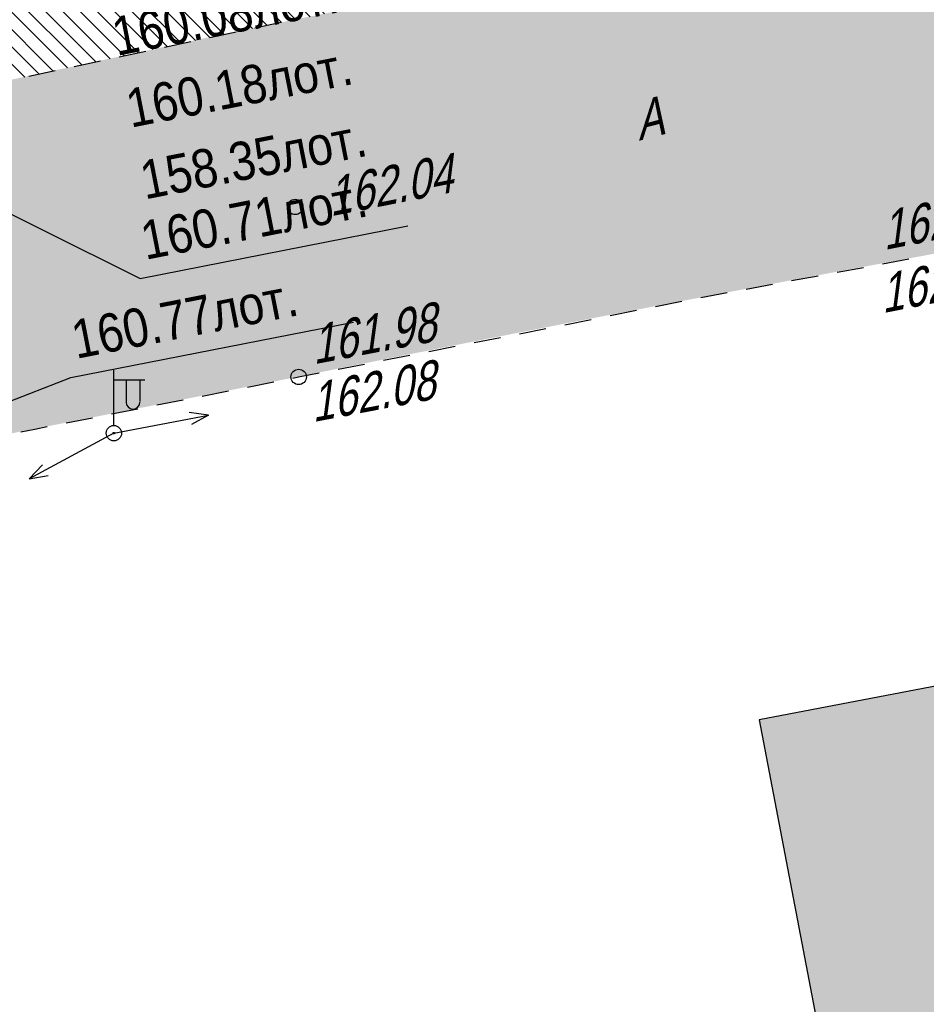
# Model space of a CAD drawing. Header units: millimetres. Extents: x 4385 to 11928, y 17253 to 36963.
# Tile 19 of 256: x 5899 to 5923, y 18414 to 18439. Entities that reach past the tile are written whole.
import ezdxf
from ezdxf.enums import TextEntityAlignment as Align

# ---------------------------------------------------------------- set-up
doc = ezdxf.new("R2010")
doc.units = ezdxf.units.MM
for name, color, linetype, lineweight in [('Геоподоснова_34179-21 от 9.08.21$0$Водосток', 7, 'Continuous', 25), ('Геоподоснова_34179-21 от 9.08.21$0$Горизонтали', 7, 'Continuous', 25), ('Геоподоснова_34179-21 от 9.08.21$0$Граница улицы', 7, 'Continuous', 25), ('Геоподоснова_34179-21 от 9.08.21$0$Фонари', 7, 'Continuous', 25)]:
    doc.layers.add(name, color=color, linetype=linetype, lineweight=lineweight)
doc.layers.add('ГП_дороги_штриховка_сущ', color=7, linetype='Continuous', lineweight=0, true_color=0xc8d0d0, transparency=0.6)
doc.layers.add('ГП_тротуары_штриховка_сущ', color=7, linetype='Continuous', lineweight=0, true_color=0xba8573, transparency=0.6)
doc.layers.add('ГП_здан_сущ', color=7, linetype='Continuous')
doc.layers.add('ГП_здан_сущ_штриховка', color=253, linetype='Continuous', lineweight=0, true_color=0x828282)
doc.styles.add('Геоподоснова_34179-21 от 9.08.21$0$Style-RUSSIAN_1251', font='RUSSIAN_1251.shx')
doc.styles.add('Геоподоснова_34179-21 от 9.08.21$0$Style-RUSSIAN_1251 I 0.32289', font='RUSSIAN_1251.shx', dxfattribs={"oblique": 18.5})

# ---------------------------------------------------------------- blocks, each defined once
blk = doc.blocks.new('Геоподоснова_34179-21 от 9.08.21$0$PIKET_13')
at = {"layer": 'Геоподоснова_34179-21 от 9.08.21$0$Горизонтали', "color": 7, "linetype": 'Continuous', "lineweight": 25}
blk.add_arc((0, 0), 0.2, 0, 359.999994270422, dxfattribs=at)
blk = doc.blocks.new('Геоподоснова_34179-21 от 9.08.21$0$FONAR5')
at = {"layer": 'Геоподоснова_34179-21 от 9.08.21$0$Фонари', "color": 7, "linetype": 'Continuous', "lineweight": 25}
for p, q in [((0.00300000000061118, 0.2000000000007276), (0.00300000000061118, 1.640999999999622)), ((0.01700000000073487, 1.38799999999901), (0.805000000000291, 1.38799999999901)), ((0.3220000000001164, 1.370999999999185), (0.3220000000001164, 0.815999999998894)), ((0.6760000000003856, 1.378000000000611), (0.6760000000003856, 0.8230000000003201))]:
    blk.add_line(p, q, dxfattribs=at)
for centre, radius, start, end in [((0.4960000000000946, 0.808999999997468), 0.181, 180, 0), ((0, 0), 0.2, 0, 359.999994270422), ((0, 0), 0.02, 0, 359.999994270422)]:
    blk.add_arc(centre, radius, start, end, dxfattribs=at)
blk = doc.blocks.new('Геоподоснова_34179-21 от 9.08.21$0$STRFON')
at = {"layer": 'Геоподоснова_34179-21 от 9.08.21$0$Фонари', "color": 7, "linetype": 'Continuous', "lineweight": 25, "flags": 128}
for points in [[(3.637978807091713e-12, 3.637978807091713e-12), (2.500128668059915, -0.0001795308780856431)], [(2.500128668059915, -0.0001795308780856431), (2.024728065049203, 0.1567013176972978)], [(2.500128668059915, -0.0001795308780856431), (2.024824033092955, -0.1555945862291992)]]:
    blk.add_lwpolyline(points, dxfattribs=at)
blk = doc.blocks.new('Геоподоснова_34179-21 от 9.08.21$0$STRFON_1')
at = {"layer": 'Геоподоснова_34179-21 от 9.08.21$0$Фонари', "color": 7, "linetype": 'Continuous', "lineweight": 25, "flags": 128}
for points in [[(1.818989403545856e-12, 3.637978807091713e-12), (2.50038189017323, 0.0004216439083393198)], [(2.50038189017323, 0.0004216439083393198), (2.024602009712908, -0.156189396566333)], [(2.50038189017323, 0.0004216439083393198), (2.025350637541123, 0.1572234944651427)]]:
    blk.add_lwpolyline(points, dxfattribs=at)
blk = doc.blocks.new('Геоподоснова_34179-21 от 9.08.21$0$PIKET_15')
at = {"layer": 'Геоподоснова_34179-21 от 9.08.21$0$Горизонтали', "color": 7, "linetype": 'Continuous', "lineweight": 25}
blk.add_arc((0, 0), 0.2, 0, 359.999994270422, dxfattribs=at)
blk = doc.blocks.new('Геоподоснова_34179-21 от 9.08.21$0$msdElementTypeLineString_87')
at = {"layer": 'Геоподоснова_34179-21 от 9.08.21$0$Граница улицы', "color": 7, "linetype": 'Continuous', "lineweight": 25}
for p, q in [((34.389963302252, 8.40692427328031), (35.07862106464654, 8.53406227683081)), ((33.20961460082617, 8.189011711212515), (33.89827236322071, 8.316149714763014)), ((32.02926589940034, 7.971099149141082), (32.71792366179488, 8.098237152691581)), ((30.84891719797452, 7.753186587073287), (31.53757496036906, 7.880324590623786)), ((28.49171013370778, 7.299292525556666), (29.17817476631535, 7.437784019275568)), ((29.66856849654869, 7.535274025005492), (30.35722625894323, 7.662412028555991)), ((27.31512042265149, 7.06192025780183), (28.00158505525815, 7.200411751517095)), ((26.13853071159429, 6.824547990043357), (26.82499534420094, 6.963039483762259)), ((24.96064795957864, 6.593680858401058), (25.64789326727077, 6.728244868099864)), ((23.78272018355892, 6.363040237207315), (24.46996549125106, 6.497604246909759)), ((22.6047924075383, 6.132399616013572), (23.29203771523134, 6.266963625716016)), ((21.42686463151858, 5.901758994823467), (22.11410993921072, 6.036323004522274)), ((20.24893685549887, 5.671118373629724), (20.93618216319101, 5.805682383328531)), ((17.89358552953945, 5.207275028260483), (18.58057051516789, 5.343161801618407)), ((15.53862235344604, 4.741459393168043), (16.22560733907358, 4.877346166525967)), ((16.71610394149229, 4.974367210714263), (17.40308892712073, 5.110253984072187)), ((14.36114076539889, 4.508551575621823), (15.04812575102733, 4.644438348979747)), ((13.18365917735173, 4.275643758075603), (13.87064416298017, 4.411530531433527))]:
    blk.add_line(p, q, dxfattribs=at)
at = {"layer": 'Геоподоснова_34179-21 от 9.08.21$0$Граница улицы', "color": 7, "linetype": 'Continuous', "lineweight": 25, "flags": 128}
for points in [[(19.07106711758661, 5.440182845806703), (19.22422858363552, 5.470478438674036), (19.75825438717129, 5.575041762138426)], [(12.00617758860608, 4.042735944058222), (12.36624304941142, 4.113957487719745), (12.69316257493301, 4.178622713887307)]]:
    blk.add_lwpolyline(points, dxfattribs=at)
blk = doc.blocks.new('Геоподоснова_34179-21 от 9.08.21$0$msdElementTypeLineString_105')
at = {"layer": 'Геоподоснова_34179-21 от 9.08.21$0$Граница улицы', "color": 7, "linetype": 'Continuous', "lineweight": 25}
for p, q in [((22.57329168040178, 2.321311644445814), (23.25829011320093, 2.468279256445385)), ((21.3994187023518, 2.069455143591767), (22.08441713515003, 2.216422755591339)), ((20.22554572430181, 1.817598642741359), (20.91054415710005, 1.964566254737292)), ((19.05167274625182, 1.565742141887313), (19.73667117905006, 1.712709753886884)), ((17.87779976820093, 1.313885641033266), (18.56279820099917, 1.460853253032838)), ((16.70392679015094, 1.062029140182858), (17.38892522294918, 1.208996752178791))]:
    blk.add_line(p, q, dxfattribs=at)
blk = doc.blocks.new('Геоподоснова_34179-21 от 9.08.21$0$DIMTXT_3')
at = {"layer": 'Геоподоснова_34179-21 от 9.08.21$0$Водосток', "color": 30, "linetype": 'Continuous', "lineweight": 25}
for q in [(0.904556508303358, 0.2329759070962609), (0.8951231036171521, -0.2669360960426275)]:
    blk.add_line((0, 0), q, dxfattribs=at)
at = {"layer": 'Геоподоснова_34179-21 от 9.08.21$0$Водосток', "color": 30, "linetype": 'Continuous', "lineweight": 25, "flags": 128}
blk.add_lwpolyline([(0, 0), (13.96984984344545, -0.2636128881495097), (21.34812765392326, 1.186207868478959)], dxfattribs=at)
at = {"layer": 'Геоподоснова_34179-21 от 9.08.21$0$Водосток', "color": 30, "linetype": 'Continuous', "lineweight": 25, "style": 'Геоподоснова_34179-21 от 9.08.21$0$Style-RUSSIAN_1251', "width": 0.8999982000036}
for s, p in [('159.88лот.', (13.91105098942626, 1.20256360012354)), ('160.08лот.', (14.2773930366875, -0.6617864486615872)), ('160.18лот.', (14.64373508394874, -2.526136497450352)), ('158.35лот.', (15.01007713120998, -4.390486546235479))]:
    blk.add_text(s, height=1.000002, rotation=11.11689999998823, dxfattribs=at).set_placement(p, align=Align.TOP_LEFT)
blk = doc.blocks.new('Геоподоснова_34179-21 от 9.08.21$0$DIMTXT_4')
at = {"layer": 'Геоподоснова_34179-21 от 9.08.21$0$Водосток', "color": 30, "linetype": 'Continuous', "lineweight": 25}
for q in [(0.748321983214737, 0.5590299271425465), (0.9294375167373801, 0.09298468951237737)]:
    blk.add_line((0, 0), q, dxfattribs=at)
at = {"layer": 'Геоподоснова_34179-21 от 9.08.21$0$Водосток', "color": 30, "linetype": 'Continuous', "lineweight": 25, "flags": 128}
blk.add_lwpolyline([(0, 0), (3.917086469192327, 1.522266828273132), (11.26032869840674, 2.965203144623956)], dxfattribs=at)
at = {"layer": 'Геоподоснова_34179-21 от 9.08.21$0$Водосток', "color": 30, "linetype": 'Continuous', "lineweight": 25, "style": 'Геоподоснова_34179-21 от 9.08.21$0$Style-RUSSIAN_1251', "width": 0.8999982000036}
blk.add_text('160.77лот.', height=1.000002, rotation=11.1168999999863, dxfattribs=at).set_placement((3.85828761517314, 2.988443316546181), align=Align.TOP_LEFT)
blk = doc.blocks.new('Геоподоснова_34179-21 от 9.08.21$0$DIMTXT_11')
at = {"layer": 'Геоподоснова_34179-21 от 9.08.21$0$Водосток', "color": 30, "linetype": 'Continuous', "lineweight": 25}
for q in [(0.694142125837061, -0.6250335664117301), (0.9170618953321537, -0.1774759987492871)]:
    blk.add_line((2.728484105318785e-12, 0), q, dxfattribs=at)
at = {"layer": 'Геоподоснова_34179-21 от 9.08.21$0$Водосток', "color": 30, "linetype": 'Continuous', "lineweight": 25, "flags": 128}
blk.add_lwpolyline([(0, 0), (7.695215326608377, -3.832837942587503), (14.64907749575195, -2.466414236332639)], dxfattribs=at)
at = {"layer": 'Геоподоснова_34179-21 от 9.08.21$0$Водосток', "color": 30, "linetype": 'Continuous', "lineweight": 25, "style": 'Геоподоснова_34179-21 от 9.08.21$0$Style-RUSSIAN_1251', "width": 0.8999982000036}
blk.add_text('160.71лот.', height=1.000002, rotation=11.1169000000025, dxfattribs=at).set_placement((7.63641647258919, -2.366661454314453), align=Align.TOP_LEFT)
blk = doc.blocks.new('Геоподоснова_34179-21 от 9.08.21')
at = {"layer": 'Геоподоснова_34179-21 от 9.08.21$0$Водосток', "color": 30, "linetype": 'Continuous', "lineweight": 25}
for name, p in [('Геоподоснова_34179-21 от 9.08.21$0$DIMTXT_3', (5887.356, 18440.143)), ('Геоподоснова_34179-21 от 9.08.21$0$DIMTXT_11', (5894.745, 18436.551)), ('Геоподоснова_34179-21 от 9.08.21$0$DIMTXT_4', (5896.723, 18428.623))]:
    blk.add_blockref(name, p, dxfattribs=at)
at = {"layer": 'Геоподоснова_34179-21 от 9.08.21$0$Горизонтали', "color": 7, "linetype": 'Continuous', "lineweight": 25}
for name, p in [('Геоподоснова_34179-21 от 9.08.21$0$PIKET_15', (5906.467000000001, 18434.579)), ('Геоподоснова_34179-21 от 9.08.21$0$PIKET_13', (5906.555228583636, 18430.16347843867))]:
    blk.add_blockref(name, p, dxfattribs=at)
at = {"layer": 'Геоподоснова_34179-21 от 9.08.21$0$Граница улицы', "color": 7, "linetype": 'Continuous', "lineweight": 25}
for name, p in [('Геоподоснова_34179-21 от 9.08.21$0$msdElementTypeLineString_105', (5882.844, 18436.913)), ('Геоподоснова_34179-21 от 9.08.21$0$msdElementTypeLineString_87', (5887.331, 18424.693))]:
    blk.add_blockref(name, p, dxfattribs=at)
at = {"layer": 'Геоподоснова_34179-21 от 9.08.21$0$Фонари', "color": 7, "linetype": 'Continuous', "lineweight": 25}
blk.add_blockref('Геоподоснова_34179-21 от 9.08.21$0$FONAR5', (5901.754699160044, 18428.70175999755), dxfattribs=at)
for name, xscale, yscale, zscale, rotation in [('Геоподоснова_34179-21 от 9.08.21$0$STRFON_1', 0.9999989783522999, 0.9999989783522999, 0.9999989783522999, 10.80143374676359), ('Геоподоснова_34179-21 от 9.08.21$0$STRFON', 1.000001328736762, 1.000001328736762, 1.000001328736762, 208.2707229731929)]:
    blk.add_blockref(name, (5901.754699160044, 18428.70175999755), dxfattribs=dict(at, xscale=xscale, yscale=yscale, zscale=zscale, rotation=rotation))
at = {"layer": 'Геоподоснова_34179-21 от 9.08.21$0$Горизонтали', "color": 7, "linetype": 'Continuous', "lineweight": 25, "style": 'Геоподоснова_34179-21 от 9.08.21$0$Style-RUSSIAN_1251 I 0.32289', "oblique": 18.5, "width": 0.7999964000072}
for s, rotation, p in [('162.04', 11.18876944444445, (5907.383361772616, 18434.33397934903)), ('162.15', 11.08001388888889, (5921.769952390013, 18433.45925075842)), ('161.98', 10.80148611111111, (5906.949228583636, 18430.48947843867)), ('162.08', 10.80148611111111, (5906.928228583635, 18428.98747843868))]:
    blk.add_text(s, height=1.000002, rotation=rotation, dxfattribs=at).set_placement(p)
blk.add_text('162.35', height=1.000002, rotation=11.08001388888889, dxfattribs=at).set_placement((5921.532915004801, 18432.79863457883), align=Align.TOP_LEFT)
at = {"layer": 'Геоподоснова_34179-21 от 9.08.21$0$Граница улицы', "color": 7, "linetype": 'Continuous', "lineweight": 25, "style": 'Геоподоснова_34179-21 от 9.08.21$0$Style-RUSSIAN_1251 I 0.32289', "oblique": 18.5, "width": 0.7999964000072}
blk.add_text('А', height=1.000002, rotation=14.45401388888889, dxfattribs=at).set_placement((5915.394579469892, 18436.29659382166))

msp = doc.modelspace()

# ---------------------------------------------------------------- hatches: boundary and pattern name
at = {"layer": 'ГП_дороги_штриховка_сущ'}
h = msp.add_hatch(color=256, dxfattribs=at)
h.dxf.hatch_style = 1
edge = h.paths.add_edge_path()
edge.add_line((5925.766007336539, 18433.85471801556), (5941.944407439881, 18436.97250290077))
edge.add_line((5941.944407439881, 18436.97250290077), (5953.857090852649, 18439.64603199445))
edge.add_line((5953.857090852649, 18439.64603199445), (5952.850224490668, 18448.59530455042))
edge.add_line((5952.850224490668, 18448.59530455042), (5934.390615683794, 18444.91647354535))
edge.add_line((5934.390615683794, 18444.91647354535), (5923.776611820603, 18442.89234689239))
edge.add_line((5923.776611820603, 18442.89234689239), (5913.765417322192, 18440.87074801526))
edge.add_arc((6024.750544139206, 17851.7011360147), 599.5319258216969, 100.6681070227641, 101.5278222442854)
edge.add_line((5904.937834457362, 18439.13917077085), (5895.220814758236, 18437.0543672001))
edge.add_arc((5892.782008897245, 18446.91869997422), 10.16134022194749, 258.729008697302, 283.8870294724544, ccw=False)
edge.add_arc((5892.507028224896, 18446.21902337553), 9.422350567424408, 228.1226072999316, 259.5373355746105, ccw=False)
edge.add_arc((5892.852871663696, 18446.80383196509), 10.08952334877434, 191.3977827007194, 228.8771976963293, ccw=False)
edge.add_line((5882.96232559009, 18444.80994636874), (5882.853695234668, 18445.35738225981))
edge.add_line((5882.853695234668, 18445.35738225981), (5880.703917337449, 18455.60106800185))
edge.add_line((5880.703917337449, 18455.60106800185), (5876.365058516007, 18478.05646172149))
edge.add_arc((5883.236338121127, 18479.41021967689), 7.003366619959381, 102.0895942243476, 191.1454913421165, ccw=False)
edge.add_line((5881.769546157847, 18486.25826066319), (5885.610682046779, 18487.02475361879))
edge.add_line((5885.610682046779, 18487.02475361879), (5884.57588426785, 18492.32745456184))
edge.add_line((5884.57588426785, 18492.32745456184), (5880.724882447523, 18491.73095276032))
edge.add_arc((5879.837388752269, 18497.31752650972), 5.656628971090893, 253.3212501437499, 279.0266847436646, ccw=False)
edge.add_arc((5879.96804869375, 18499.31251207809), 7.618332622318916, 187.5256953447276, 256.6880460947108, ccw=False)
edge.add_line((5872.415338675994, 18498.31473287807), (5871.095410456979, 18505.1738638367))
edge.add_line((5871.095410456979, 18505.1738638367), (5870.760178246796, 18506.85724349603))
edge.add_line((5870.760178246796, 18506.85724349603), (5869.69800406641, 18512.37693141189))
edge.add_line((5869.69800406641, 18512.37693141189), (5868.24794000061, 18519.80574001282))
edge.add_line((5868.24794000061, 18519.80574001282), (5866.912738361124, 18526.80066644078))
edge.add_line((5866.912738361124, 18526.80066644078), (5865.765081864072, 18532.81307121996))
edge.add_line((5865.765081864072, 18532.81307121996), (5864.661229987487, 18538.59598998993))
edge.add_line((5864.661229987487, 18538.59598998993), (5864.202, 18540.87))
edge.add_line((5864.202, 18540.87), (5863.494711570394, 18545.37216794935))
edge.add_line((5863.494711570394, 18545.37216794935), (5863.315800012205, 18545.34371999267))
edge.add_line((5863.315800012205, 18545.34371999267), (5861.850994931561, 18553.05291139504))
edge.add_line((5861.850994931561, 18553.05291139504), (5861.149059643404, 18556.72740920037))
edge.add_line((5861.149059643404, 18556.72740920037), (5860.107098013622, 18562.17003480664))
edge.add_line((5860.107098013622, 18562.17003480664), (5859.425512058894, 18565.73025916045))
edge.add_line((5859.425512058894, 18565.73025916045), (5858.515096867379, 18570.47691046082))
edge.add_line((5858.515096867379, 18570.47691046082), (5857.596795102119, 18575.22204371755))
edge.add_line((5857.596795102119, 18575.22204371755), (5848.554342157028, 18573.25136574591))
edge.add_line((5848.554342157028, 18573.25136574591), (5849.501822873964, 18568.47746310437))
edge.add_line((5849.501822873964, 18568.47746310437), (5850.898639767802, 18561.31184942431))
edge.add_line((5850.898639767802, 18561.31184942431), (5851.94941743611, 18555.82783771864))
edge.add_line((5851.94941743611, 18555.82783771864), (5853.772143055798, 18546.31502741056))
edge.add_line((5853.772143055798, 18546.31502741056), (5855.078385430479, 18540.22973787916))
edge.add_line((5855.078385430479, 18540.22973787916), (5856.364847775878, 18533.98039272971))
edge.add_line((5856.364847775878, 18533.98039272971), (5857.602739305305, 18527.57105672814))
edge.add_line((5857.602739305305, 18527.57105672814), (5860.173226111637, 18514.26204367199))
edge.add_line((5860.173226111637, 18514.26204367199), (5861.260577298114, 18508.63214918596))
edge.add_line((5861.260577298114, 18508.63214918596), (5867.474117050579, 18476.42769033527))
edge.add_line((5867.474117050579, 18476.42769033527), (5871.803417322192, 18453.89274801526))
edge.add_line((5871.803417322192, 18453.89274801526), (5874.128417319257, 18441.59074803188))
edge.add_arc((5866.633638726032, 18439.79263218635), 7.70745916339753, -71.14644429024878, 13.491171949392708, ccw=False)
edge.add_line((5869.124307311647, 18432.4986965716), (5871.447177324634, 18422.92545802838))
edge.add_arc((5869.26949173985, 18415.81636899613), 7.435150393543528, 51.976444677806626, 72.96890907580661, ccw=False)
edge.add_line((5873.849435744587, 18421.67346505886), (5887.341245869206, 18424.70333949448))
edge.add_arc((5895.499807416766, 18415.12954127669), 12.57854279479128, 101.5761078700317, 130.4368411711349, ccw=False)
edge.add_line((5892.975678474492, 18427.45222409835), (5897.67861671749, 18428.41555511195))
edge.add_line((5897.67861671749, 18428.41555511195), (5906.564645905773, 18430.17322645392))
edge.add_arc((6084.692591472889, 17553.03520257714), 895.0422771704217, 100.22785601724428, 101.47943712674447, ccw=False)
at = {"layer": 'ГП_здан_сущ_штриховка', "linetype": 'Continuous'}
msp.add_hatch(color=256, dxfattribs=at).paths.add_polyline_path([(5922.782, 18409.67), (5954.074000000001, 18415.652), (5951.788, 18427.612), (5918.52, 18421.252), (5920.806, 18409.292), (5921.675, 18409.458)])
at = {"layer": 'ГП_тротуары_штриховка_сущ'}
h = msp.add_hatch(dxfattribs=at)
h.set_pattern_fill('ANSI31', color=256, scale=0.1, angle=90)
h.set_pattern_definition([(135, (0, 0), (-0.2245064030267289, -0.2245064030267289), [])])
edge = h.paths.add_edge_path()
edge.add_line((5886.891000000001, 18477.757), (5887.390029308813, 18477.84868940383))
edge.add_line((5887.390029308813, 18477.84868940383), (5886.947468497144, 18480.11654084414))
edge.add_line((5886.947468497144, 18480.11654084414), (5886.504, 18480.03))
edge.add_line((5886.504, 18480.03), (5885.216103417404, 18486.8906327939))
edge.add_line((5885.216103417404, 18486.8906327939), (5882.61866430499, 18486.41013930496))
edge.add_line((5882.61866430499, 18486.41013930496), (5881.943227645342, 18486.24463140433))
edge.add_line((5881.943227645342, 18486.24463140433), (5882.738339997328, 18481.6154117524))
edge.add_line((5882.738339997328, 18481.6154117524), (5885.703216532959, 18466.31148506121))
edge.add_line((5885.703216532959, 18466.31148506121), (5889.481909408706, 18446.85143721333))
edge.add_line((5889.481909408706, 18446.85143721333), (5882.844277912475, 18445.34763424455))
edge.add_line((5882.844277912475, 18445.34763424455), (5882.952908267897, 18444.80019835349))
edge.add_arc((5892.761656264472, 18446.74659572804), 9.999999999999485, 191.2236788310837, 248.7159166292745)
edge.add_arc((5892.761656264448, 18446.74659572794), 9.9999999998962, 248.7159166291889, 258.5641313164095)
edge.add_arc((5892.771935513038, 18446.93985054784), 10.19149538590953, 258.7229038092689, 283.848918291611)
edge.add_line((5895.211397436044, 18437.04461918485), (5904.928417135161, 18439.1294227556))
edge.add_arc((6024.74112682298, 17851.6913879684), 599.531925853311, 100.67060527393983, 101.52782224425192, ccw=False)
edge.add_line((5913.730310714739, 18440.85616018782), (5913.806601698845, 18440.871218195))
edge.add_line((5913.806601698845, 18440.871218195), (5923.76719449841, 18442.88259887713))
edge.add_line((5923.76719449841, 18442.88259887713), (5930.571018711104, 18444.18011130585))
edge.add_line((5930.571018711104, 18444.18011130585), (5947.658172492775, 18447.55270490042))
edge.add_line((5947.658172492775, 18447.55270490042), (5953.961999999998, 18448.809))
edge.add_arc((5951.626116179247, 18456.70077114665), 8.230212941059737, 286.4882167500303, 295.9481070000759)
edge.add_arc((5952.482336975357, 18455.2745609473), 6.574750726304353, 294.6769238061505, 308.8087058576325)
edge.add_arc((5953.727969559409, 18453.96682587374), 4.777430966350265, 306.9966973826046, 311.3935709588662)
edge.add_arc((5956.205230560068, 18451.39492417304), 1.220239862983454, 303.9637135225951, 321.1614483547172)
edge.add_arc((5955.716366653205, 18451.64812983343), 1.76321058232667, 324.7172134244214, 340.5192496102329)
edge.add_arc((5956.205230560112, 18451.39492417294), 1.220239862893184, 344.0750146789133, 360.168186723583)
edge.add_arc((5945.934440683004, 18451.36477508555), 11.49107399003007, 0.1681867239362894, 12.09666951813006)
edge.add_line((5957.170360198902, 18453.77286438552), (5956.453, 18457.12))
edge.add_line((5956.453, 18457.12), (5976.513, 18463.101))
edge.add_line((5976.513, 18463.101), (5978.933510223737, 18464.10524263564))
edge.add_line((5978.933510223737, 18464.10524263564), (5900.209603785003, 18448.75172832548))
edge.add_line((5900.209603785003, 18448.75172832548), (5901.643, 18441.364))
edge.add_line((5901.643, 18441.364), (5896.222232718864, 18440.13665647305))
edge.add_arc((5895.780581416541, 18442.08728307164), 2.000000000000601, 190.8753704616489, 282.75753207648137, ccw=False)
edge.add_line((5893.816501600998, 18441.70993644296), (5886.891000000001, 18477.757))
h.paths.add_polyline_path([(5922.606469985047, 18445.51070000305), (5903.805560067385, 18441.82137999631), (5902.584131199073, 18448.04582625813), (5952.934824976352, 18458.09075304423), (5954.182651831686, 18451.81525972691), (5951.702, 18451.333), (5934.69505489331, 18448.02647352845)], flags=16)
edge = h.paths.add_edge_path()
edge.add_line((6028.487276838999, 18489.57991058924), (6025.899536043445, 18490.73903945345))
edge.add_line((6025.899536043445, 18490.73903945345), (6025.882961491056, 18490.74900334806))
edge.add_line((6025.882961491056, 18490.74900334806), (6020.90129093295, 18485.95619244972))
edge.add_line((6020.90129093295, 18485.95619244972), (6016.611617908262, 18490.7173897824))
edge.add_line((6016.611617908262, 18490.7173897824), (6020.557047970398, 18494.4265389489))
edge.add_line((6020.557047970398, 18494.4265389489), (6028.826455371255, 18502.20071436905))
edge.add_line((6028.826455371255, 18502.20071436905), (6028.107868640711, 18502.97169154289))
edge.add_line((6028.107868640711, 18502.97169154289), (6028.099979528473, 18502.98014732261))
edge.add_line((6028.099979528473, 18502.98014732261), (5997.670345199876, 18474.42713594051))
edge.add_line((5997.670345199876, 18474.42713594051), (5998.158348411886, 18473.9056278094))
edge.add_line((5998.158348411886, 18473.9056278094), (6001.253, 18475.867))
edge.add_line((6001.253, 18475.867), (6015.714219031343, 18487.69310339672))
edge.add_line((6015.714219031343, 18487.69310339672), (6020.356640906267, 18483.95755412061))
edge.add_arc((6021.371210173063, 18485.49998518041), 1.846197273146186, 236.6641671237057, 311.6894727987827)
edge.add_arc((6005.613131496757, 18505.32647239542), 27.16950138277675, 308.6957865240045, 315.1526897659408)
edge.add_line((6024.876, 18486.166), (6028.487276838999, 18489.57991058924))

# ---------------------------------------------------------------- linework, layer by layer
at = {"layer": 'ГП_здан_сущ'}
msp.add_lwpolyline([(5922.782, 18409.67), (5954.074000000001, 18415.652), (5951.788, 18427.612), (5918.52, 18421.252), (5920.806, 18409.292), (5921.675, 18409.458)], close=True, dxfattribs=at)

# ---------------------------------------------------------------- block references
msp.add_blockref('Геоподоснова_34179-21 от 9.08.21', (0, 0))

doc.saveas('drawing.dxf')
